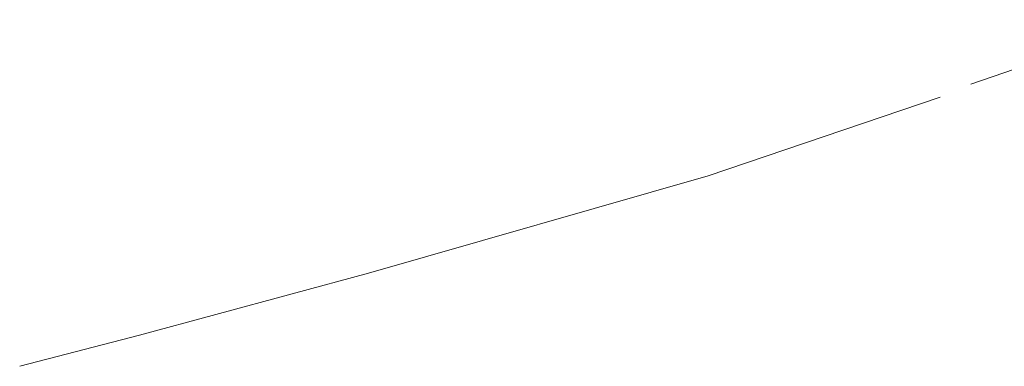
# Model space of a CAD drawing. Header units: metres. Extents: x 66374 to 71914, y 405953 to 412623.
# Tile 21 of 42: x 68000 to 68225, y 409860 to 409940. Entities that reach past the tile are written whole.
import ezdxf

# ---------------------------------------------------------------- set-up
doc = ezdxf.new("R2010")
doc.units = ezdxf.units.M
doc.layers.add('2013-05-24_onderlegger_OVLIJNOBJ', color=252, linetype='Continuous', lineweight=0)

msp = doc.modelspace()

# ---------------------------------------------------------------- linework, layer by layer
at = {"layer": '2013-05-24_onderlegger_OVLIJNOBJ'}
for p, q in [((68217.85, 409924.96), (68260.77, 409939.71)), ((68157.66, 409903.97), (68210.8, 409921.98)), ((68079.91, 409881.73), (68157.66, 409903.97)), ((68027.42, 409867.49), (68079.91, 409881.73)), ((68000, 409860.38), (68027.42, 409867.49))]:
    msp.add_line(p, q, dxfattribs=at)

doc.saveas('drawing.dxf')
